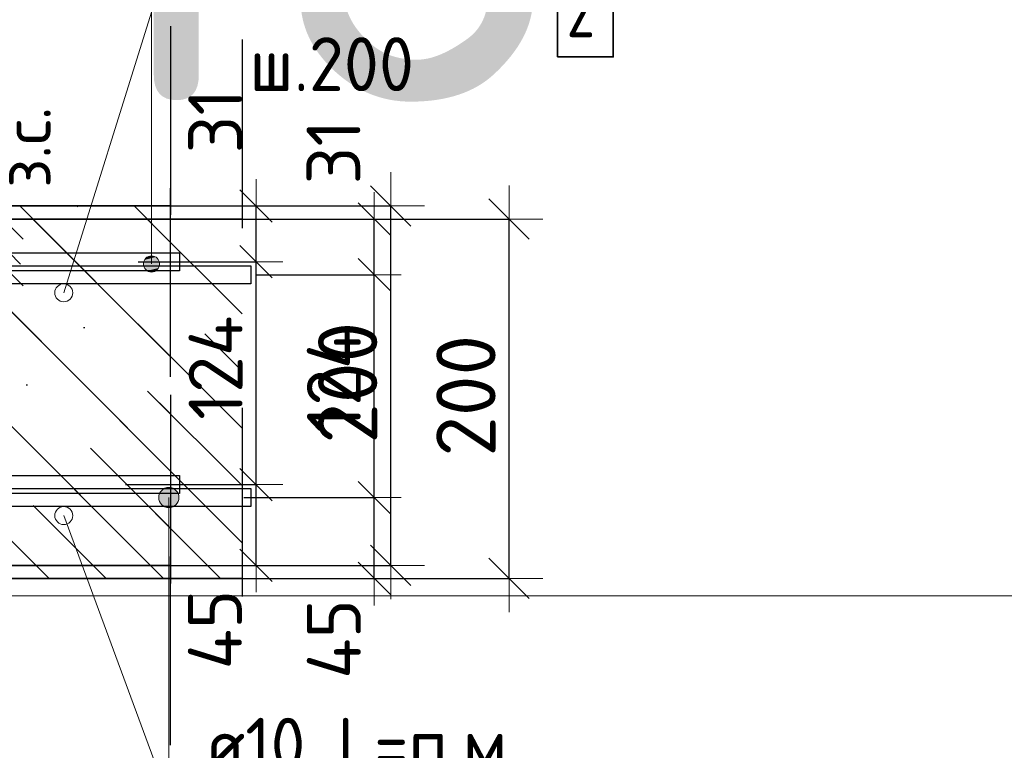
# Model space of a CAD drawing. Header units: metres. Extents: x -38 to 107, y -15 to 21.
# Tile 122 of 254: x 72.538 to 73.086, y 4.386 to 4.792. Entities that reach past the tile are written whole.
import ezdxf

# ---------------------------------------------------------------- set-up
doc = ezdxf.new("R2010")
doc.units = ezdxf.units.M
doc.header["$PDMODE"] = 65
doc.linetypes.add('______4', pattern=[0.135, 0.105, -0.03])
for name, color, linetype, lineweight in [('XR$3$Арм. стержнями верхней зоны', 180, 'Continuous', 35), ('XR$3$Арм. стержнями нижней зоны', 180, 'Continuous', 35), ('XR$3$Арм.стержн. Арматура края', 96, 'Continuous', 35), ('XR$3$Размерная линия (1)', 7, 'Continuous', 13), ('XR$3$Размерная линия_ общее', 7, 'Continuous', 13), ('XR$4$Арм. стержнями верхней зоны', 180, 'Continuous', 35), ('XR$4$Арм. стержнями нижней зоны', 180, 'Continuous', 35), ('XR$4$Арм.стержн. Арматура края', 96, 'Continuous', 35), ('XR$4$Размерная линия (1)', 7, 'Continuous', 13), ('XR$4$Размерная линия_ общее', 7, 'Continuous', 13), ('XR$5$Текст_ примечание', 7, 'Continuous', 13), ('XR$6$Арм. стержнями верхней зоны', 180, 'Continuous', 35), ('XR$6$Арм. стержнями нижней зоны', 180, 'Continuous', 35), ('XR$6$Арм.стержн. Арматура края', 96, 'Continuous', 35), ('XR$6$Размерная линия (1)', 7, 'Continuous', 13), ('XR$6$Размерная линия_ общее', 7, 'Continuous', 13)]:
    doc.layers.add(name, color=color, linetype=linetype, lineweight=lineweight)
doc.styles.add('ISOCPEUR', font='txt')
doc.dimstyles.new('DIMSTYLE_11', dxfattribs={"dimtxt": 0.033, "dimasz": 0.0375, "dimexe": 0, "dimexo": 0, "dimgap": 0.0165, "dimtad": 2, "dimdec": 0, "dimlfac": 1000, "dimrnd": 1, "dimzin": 12, "dimdsep": 46, "dimtxsty": 'ISOCPEUR', "dimblk1": 'ALL_ML_STRICH', "dimblk2": 'ALL_ML_STRICH', "dimsah": 1, "dimcen": 0, "dimclrd": 7, "dimclre": 256, "dimclrt": 7, "dimadec": 0, "dimazin": 0, "dimtfac": 1, "dimtdec": 0, "dimtix": 1, "dimtmove": 2, "dimatfit": 3, "dimfxl": 0, "dimtvp": 1.2, "dimtzin": 0, "dimlwd": 0, "dimlwe": -3, "dimarcsym": 0})
doc.dimstyles.new('DIMSTYLE_12', dxfattribs={"dimtxt": 0.03, "dimasz": 0.03, "dimexe": 0, "dimexo": 0, "dimgap": 0.015, "dimtad": 2, "dimdec": 0, "dimlfac": 1000, "dimrnd": 1, "dimzin": 12, "dimdsep": 46, "dimtxsty": 'ISOCPEUR', "dimblk1": 'ALL_ML_STRICH', "dimblk2": 'ALL_ML_STRICH', "dimsah": 1, "dimcen": 0, "dimclrd": 7, "dimclre": 256, "dimclrt": 7, "dimadec": 0, "dimazin": 0, "dimtfac": 1, "dimtdec": 0, "dimtix": 1, "dimtmove": 2, "dimatfit": 3, "dimfxl": 0, "dimtzin": 0, "dimlwd": 0, "dimlwe": -3, "dimarcsym": 0})
doc.dimstyles.new('DIMSTYLE_14', dxfattribs={"dimtxt": 0.03, "dimasz": 0.03, "dimexe": 0, "dimexo": 0, "dimgap": 0.015, "dimtad": 2, "dimdec": 0, "dimlfac": 1000, "dimrnd": 1, "dimzin": 12, "dimdsep": 46, "dimtxsty": 'ISOCPEUR', "dimblk1": 'ALL_ML_STRICH', "dimblk2": 'ALL_ML_STRICH', "dimsah": 1, "dimcen": 0, "dimclrd": 7, "dimclre": 256, "dimclrt": 7, "dimadec": 0, "dimazin": 0, "dimtfac": 1, "dimtdec": 0, "dimtix": 1, "dimtmove": 2, "dimatfit": 3, "dimfxl": 0, "dimtvp": 1.2, "dimtzin": 0, "dimlwd": 0, "dimlwe": -3, "dimarcsym": 0})
doc.dimstyles.new('DIMSTYLE_8', dxfattribs={"dimtxt": 0.033, "dimasz": 0.0375, "dimexe": 0, "dimexo": 0, "dimgap": 0.0165, "dimtad": 2, "dimdec": 0, "dimlfac": 1000, "dimrnd": 1, "dimzin": 12, "dimdsep": 46, "dimtxsty": 'ISOCPEUR', "dimblk1": 'ALL_ML_STRICH', "dimblk2": 'ALL_ML_STRICH', "dimsah": 1, "dimcen": 0, "dimclrd": 7, "dimclre": 256, "dimclrt": 7, "dimadec": 0, "dimazin": 0, "dimtfac": 1, "dimtdec": 0, "dimtix": 1, "dimtmove": 2, "dimatfit": 3, "dimfxl": 0, "dimtzin": 0, "dimlwd": 0, "dimlwe": -3, "dimarcsym": 0})
pattern_1 = [(135, (0, 0), (-0.031819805, -0.031819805), [0.4, -0.05, 0, -0.05]), (135, (-0.01591, -0.01591), (-0.031819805, -0.031819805), [0.8, -0.1, 0.1, -0.1])]

# ---------------------------------------------------------------- blocks, each defined once
blk = doc.blocks.new('ALL_ML_STRICH')
at = {"color": 0, "linetype": 'ByBlock', "lineweight": -2}
for p, q in [((0, -0.5), (0, 0.5)), ((-0.3, -0.3), (0.3, 0.3)), ((-1, 0), (0.5, 0))]:
    blk.add_line(p, q, dxfattribs=at)
blk = doc.blocks.new('*D79')
at = {"layer": 'DEFPOINTS', "color": 7, "linetype": 'Continuous', "lineweight": 13, "transparency": 33554687}
for p in [(72.63891, 4.68139), (72.63891, 4.48139), (72.81045, 4.48139)]:
    blk.add_point(p, dxfattribs=at)
at = {"layer": 'XR$3$Размерная линия_ общее', "color": 253, "linetype": 'Continuous', "lineweight": -2, "true_color": 0xa0a0a0, "transparency": 33554687}
for p, q in [((72.65891, 4.68139), (72.81045, 4.68139)), ((72.65891, 4.48139), (72.81045, 4.48139))]:
    blk.add_line(p, q, dxfattribs=at)
at = {"layer": 'XR$3$Размерная линия_ общее', "color": 7, "linetype": 'Continuous', "lineweight": -2, "transparency": 33554687}
blk.add_line((72.81045, 4.48139), (72.81045, 4.68139), dxfattribs=at)
at = {"layer": 'XR$3$Размерная линия_ общее', "color": 7, "linetype": 'Continuous', "lineweight": 13, "transparency": 33554687, "xscale": 0.0375, "yscale": 0.0375, "zscale": 0.0375}
for p, rotation in [((72.81045, 4.68139), 90), ((72.81045, 4.48139), 270)]:
    blk.add_blockref('ALL_ML_STRICH', p, dxfattribs=dict(at, rotation=rotation))
at = {"layer": 'XR$3$Размерная линия_ общее', "color": 7, "linetype": 'Continuous', "lineweight": 13, "transparency": 33554687, "insert": (72.78645, 4.58304), "char_height": 0.033, "width": 0.099, "attachment_point": 5, "rotation": 90, "style": 'ISOCPEUR'}
blk.add_mtext('\\A1;{200}', dxfattribs=at)
blk = doc.blocks.new('*D90')
at = {"layer": 'DEFPOINTS', "color": 7, "linetype": 'Continuous', "lineweight": 13, "transparency": 33554687}
for p in [(72.47266, 4.42139), (72.51262, 4.38139), (72.47266, 4.30616)]:
    blk.add_point(p, dxfattribs=at)
at = {"layer": 'XR$3$Размерная линия (1)', "color": 9, "linetype": 'Continuous', "lineweight": -2, "true_color": 0xc7c7c7, "transparency": 33554687}
for p, q in [((72.47266, 4.40139), (72.47266, 4.30616)), ((72.51262, 4.36139), (72.51262, 4.30616))]:
    blk.add_line(p, q, dxfattribs=at)
at = {"layer": 'XR$3$Размерная линия (1)', "color": 7, "linetype": 'Continuous', "lineweight": -2, "transparency": 33554687}
blk.add_line((72.47266, 4.30616), (72.51262, 4.30616), dxfattribs=at)
at = {"layer": 'XR$3$Размерная линия (1)', "color": 7, "linetype": 'Continuous', "lineweight": 13, "transparency": 33554687, "xscale": 0.03, "yscale": 0.03, "zscale": 0.03, "rotation": 180}
blk.add_blockref('ALL_ML_STRICH', (72.47266, 4.30616), dxfattribs=at)
at = {"layer": 'XR$3$Размерная линия (1)', "color": 7, "linetype": 'Continuous', "lineweight": 13, "transparency": 33554687, "xscale": 0.03, "yscale": 0.03, "zscale": 0.03}
blk.add_blockref('ALL_ML_STRICH', (72.51262, 4.30616), dxfattribs=at)
at = {"layer": 'XR$3$Размерная линия (1)', "color": 7, "linetype": 'Continuous', "lineweight": 13, "transparency": 33554687, "insert": (72.55296, 4.32836), "char_height": 0.03, "width": 0.06, "attachment_point": 5, "style": 'ISOCPEUR'}
blk.add_mtext('\\A1;{40}', dxfattribs=at)
blk = doc.blocks.new('*D160')
at = {"layer": 'DEFPOINTS', "color": 7, "linetype": 'Continuous', "lineweight": 13, "transparency": 33554687}
for p in [(72.48879, 4.68139), (72.48879, 4.65539), (72.52877, 4.65539)]:
    blk.add_point(p, dxfattribs=at)
at = {"layer": 'XR$3$Размерная линия_ общее', "color": 253, "linetype": 'Continuous', "lineweight": -2, "true_color": 0xa0a0a0, "transparency": 33554687}
for p, q in [((72.50879, 4.68139), (72.52877, 4.68139)), ((72.50879, 4.65539), (72.52877, 4.65539))]:
    blk.add_line(p, q, dxfattribs=at)
at = {"layer": 'XR$3$Размерная линия_ общее', "color": 7, "linetype": 'Continuous', "lineweight": -2, "transparency": 33554687}
blk.add_line((72.52877, 4.65539), (72.52877, 4.68139), dxfattribs=at)
at = {"layer": 'XR$3$Размерная линия_ общее', "color": 7, "linetype": 'Continuous', "lineweight": 13, "transparency": 33554687, "xscale": 0.0375, "yscale": 0.0375, "zscale": 0.0375}
for p, rotation in [((72.52877, 4.68139), 90), ((72.52877, 4.65539), 270)]:
    blk.add_blockref('ALL_ML_STRICH', p, dxfattribs=dict(at, rotation=rotation))
at = {"layer": 'XR$3$Размерная линия_ общее', "color": 7, "linetype": 'Continuous', "lineweight": 13, "transparency": 33554687, "insert": (72.52831, 4.69875), "char_height": 0.027, "width": 0.00135, "attachment_point": 1, "rotation": 90, "line_spacing_factor": 0.60241, "style": 'ISOCPEUR'}
blk.add_mtext('з.с.', dxfattribs=at)
at = {"layer": 'XR$3$Размерная линия_ общее', "color": 7, "linetype": 'Continuous', "lineweight": 13, "transparency": 33554687, "insert": (72.50477, 4.71912), "char_height": 0.033, "width": 0.066, "attachment_point": 5, "rotation": 90, "style": 'ISOCPEUR'}
blk.add_mtext('\\A1;{26}', dxfattribs=at)
blk = doc.blocks.new('*D210')
at = {"layer": 'DEFPOINTS', "color": 7, "linetype": 'Continuous', "lineweight": 13, "transparency": 33554687}
for p in [(72.64279, 4.52639), (72.65564, 4.48139), (72.73545, 4.48139)]:
    blk.add_point(p, dxfattribs=at)
at = {"layer": 'XR$3$Размерная линия (1)', "color": 9, "linetype": 'Continuous', "lineweight": -2, "true_color": 0xc7c7c7, "transparency": 33554687}
for p, q in [((72.66279, 4.52639), (72.73545, 4.52639)), ((72.67564, 4.48139), (72.73545, 4.48139))]:
    blk.add_line(p, q, dxfattribs=at)
at = {"layer": 'XR$3$Размерная линия (1)', "color": 7, "linetype": 'Continuous', "lineweight": -2, "transparency": 33554687}
blk.add_line((72.73545, 4.48139), (72.73545, 4.52639), dxfattribs=at)
at = {"layer": 'XR$3$Размерная линия (1)', "color": 7, "linetype": 'Continuous', "lineweight": 13, "transparency": 33554687, "xscale": 0.03, "yscale": 0.03, "zscale": 0.03}
for p, rotation in [((72.73545, 4.52639), 90), ((72.73545, 4.48139), 270)]:
    blk.add_blockref('ALL_ML_STRICH', p, dxfattribs=dict(at, rotation=rotation))
at = {"layer": 'XR$3$Размерная линия (1)', "color": 7, "linetype": 'Continuous', "lineweight": 13, "transparency": 33554687, "insert": (72.71295, 4.44764), "char_height": 0.03, "width": 0.06, "attachment_point": 5, "rotation": 90, "style": 'ISOCPEUR'}
blk.add_mtext('\\A1;{45}', dxfattribs=at)
blk = doc.blocks.new('*D211')
at = {"layer": 'DEFPOINTS', "color": 7, "linetype": 'Continuous', "lineweight": 13, "transparency": 33554687}
for p in [(72.64982, 4.65039), (72.64279, 4.52639), (72.73545, 4.52639)]:
    blk.add_point(p, dxfattribs=at)
at = {"layer": 'XR$3$Размерная линия (1)', "color": 9, "linetype": 'Continuous', "lineweight": -2, "true_color": 0xc7c7c7, "transparency": 33554687}
for p, q in [((72.66982, 4.65039), (72.73545, 4.65039)), ((72.66279, 4.52639), (72.73545, 4.52639))]:
    blk.add_line(p, q, dxfattribs=at)
at = {"layer": 'XR$3$Размерная линия (1)', "color": 7, "linetype": 'Continuous', "lineweight": -2, "transparency": 33554687}
blk.add_line((72.73545, 4.52639), (72.73545, 4.65039), dxfattribs=at)
at = {"layer": 'XR$3$Размерная линия (1)', "color": 7, "linetype": 'Continuous', "lineweight": 13, "transparency": 33554687, "xscale": 0.03, "yscale": 0.03, "zscale": 0.03}
for p, rotation in [((72.73545, 4.65039), 90), ((72.73545, 4.52639), 270)]:
    blk.add_blockref('ALL_ML_STRICH', p, dxfattribs=dict(at, rotation=rotation))
at = {"layer": 'XR$3$Размерная линия (1)', "color": 7, "linetype": 'Continuous', "lineweight": 13, "transparency": 33554687, "insert": (72.71295, 4.59139), "char_height": 0.03, "width": 0.09, "attachment_point": 5, "rotation": 90, "style": 'ISOCPEUR'}
blk.add_mtext('\\A1;{124}', dxfattribs=at)
blk = doc.blocks.new('*D212')
at = {"layer": 'DEFPOINTS', "color": 7, "linetype": 'Continuous', "lineweight": 13, "transparency": 33554687}
for p in [(72.63195, 4.68139), (72.64982, 4.65039), (72.73545, 4.65039)]:
    blk.add_point(p, dxfattribs=at)
at = {"layer": 'XR$3$Размерная линия (1)', "color": 9, "linetype": 'Continuous', "lineweight": -2, "true_color": 0xc7c7c7, "transparency": 33554687}
for p, q in [((72.65195, 4.68139), (72.73545, 4.68139)), ((72.66982, 4.65039), (72.73545, 4.65039))]:
    blk.add_line(p, q, dxfattribs=at)
at = {"layer": 'XR$3$Размерная линия (1)', "color": 7, "linetype": 'Continuous', "lineweight": -2, "transparency": 33554687}
blk.add_line((72.73545, 4.65039), (72.73545, 4.68139), dxfattribs=at)
at = {"layer": 'XR$3$Размерная линия (1)', "color": 7, "linetype": 'Continuous', "lineweight": 13, "transparency": 33554687, "xscale": 0.03, "yscale": 0.03, "zscale": 0.03}
for p, rotation in [((72.73545, 4.68139), 90), ((72.73545, 4.65039), 270)]:
    blk.add_blockref('ALL_ML_STRICH', p, dxfattribs=dict(at, rotation=rotation))
at = {"layer": 'XR$3$Размерная линия (1)', "color": 7, "linetype": 'Continuous', "lineweight": 13, "transparency": 33554687, "insert": (72.71272, 4.71868), "char_height": 0.03, "width": 0.06, "attachment_point": 5, "rotation": 90, "style": 'ISOCPEUR'}
blk.add_mtext('\\A1;{31}', dxfattribs=at)
blk = doc.blocks.new('*D406')
at = {"layer": 'DEFPOINTS', "color": 7, "linetype": 'Continuous', "lineweight": 13, "transparency": 33554687}
for p in [(72.57307, 4.68864), (72.57307, 4.48864), (72.74461, 4.48864)]:
    blk.add_point(p, dxfattribs=at)
at = {"layer": 'XR$4$Размерная линия_ общее', "color": 253, "linetype": 'Continuous', "lineweight": -2, "true_color": 0xa0a0a0, "transparency": 33554687}
for p, q in [((72.59307, 4.68864), (72.74461, 4.68864)), ((72.59307, 4.48864), (72.74461, 4.48864))]:
    blk.add_line(p, q, dxfattribs=at)
at = {"layer": 'XR$4$Размерная линия_ общее', "color": 7, "linetype": 'Continuous', "lineweight": -2, "transparency": 33554687}
blk.add_line((72.74461, 4.48864), (72.74461, 4.68864), dxfattribs=at)
at = {"layer": 'XR$4$Размерная линия_ общее', "color": 7, "linetype": 'Continuous', "lineweight": 13, "transparency": 33554687, "xscale": 0.0375, "yscale": 0.0375, "zscale": 0.0375}
for p, rotation in [((72.74461, 4.68864), 90), ((72.74461, 4.48864), 270)]:
    blk.add_blockref('ALL_ML_STRICH', p, dxfattribs=dict(at, rotation=rotation))
at = {"layer": 'XR$4$Размерная линия_ общее', "color": 7, "linetype": 'Continuous', "lineweight": 13, "transparency": 33554687, "insert": (72.72061, 4.59029), "char_height": 0.033, "width": 0.099, "attachment_point": 5, "rotation": 90, "style": 'ISOCPEUR'}
blk.add_mtext('\\A1;{200}', dxfattribs=at)
blk = doc.blocks.new('*D503')
at = {"layer": 'DEFPOINTS', "color": 7, "linetype": 'Continuous', "lineweight": 13, "transparency": 33554687}
for p in [(72.57695, 4.53364), (72.5898, 4.48864), (72.66961, 4.48864)]:
    blk.add_point(p, dxfattribs=at)
at = {"layer": 'XR$4$Размерная линия (1)', "color": 9, "linetype": 'Continuous', "lineweight": -2, "true_color": 0xc7c7c7, "transparency": 33554687}
for p, q in [((72.59695, 4.53364), (72.66961, 4.53364)), ((72.6098, 4.48864), (72.66961, 4.48864))]:
    blk.add_line(p, q, dxfattribs=at)
at = {"layer": 'XR$4$Размерная линия (1)', "color": 7, "linetype": 'Continuous', "lineweight": -2, "transparency": 33554687}
blk.add_line((72.66961, 4.48864), (72.66961, 4.53364), dxfattribs=at)
at = {"layer": 'XR$4$Размерная линия (1)', "color": 7, "linetype": 'Continuous', "lineweight": 13, "transparency": 33554687, "xscale": 0.03, "yscale": 0.03, "zscale": 0.03}
for p, rotation in [((72.66961, 4.53364), 90), ((72.66961, 4.48864), 270)]:
    blk.add_blockref('ALL_ML_STRICH', p, dxfattribs=dict(at, rotation=rotation))
at = {"layer": 'XR$4$Размерная линия (1)', "color": 7, "linetype": 'Continuous', "lineweight": 13, "transparency": 33554687, "insert": (72.64675, 4.4529), "char_height": 0.03, "width": 0.06, "attachment_point": 5, "rotation": 90, "style": 'ISOCPEUR'}
blk.add_mtext('\\A1;{45}', dxfattribs=at)
blk = doc.blocks.new('*D504')
at = {"layer": 'DEFPOINTS', "color": 7, "linetype": 'Continuous', "lineweight": 13, "transparency": 33554687}
for p in [(72.58398, 4.65764), (72.57695, 4.53364), (72.66961, 4.53364)]:
    blk.add_point(p, dxfattribs=at)
at = {"layer": 'XR$4$Размерная линия (1)', "color": 9, "linetype": 'Continuous', "lineweight": -2, "true_color": 0xc7c7c7, "transparency": 33554687}
for p, q in [((72.60398, 4.65764), (72.66961, 4.65764)), ((72.59695, 4.53364), (72.66961, 4.53364))]:
    blk.add_line(p, q, dxfattribs=at)
at = {"layer": 'XR$4$Размерная линия (1)', "color": 7, "linetype": 'Continuous', "lineweight": -2, "transparency": 33554687}
blk.add_line((72.66961, 4.53364), (72.66961, 4.65764), dxfattribs=at)
at = {"layer": 'XR$4$Размерная линия (1)', "color": 7, "linetype": 'Continuous', "lineweight": 13, "transparency": 33554687, "xscale": 0.03, "yscale": 0.03, "zscale": 0.03}
for p, rotation in [((72.66961, 4.65764), 90), ((72.66961, 4.53364), 270)]:
    blk.add_blockref('ALL_ML_STRICH', p, dxfattribs=dict(at, rotation=rotation))
at = {"layer": 'XR$4$Размерная линия (1)', "color": 7, "linetype": 'Continuous', "lineweight": 13, "transparency": 33554687, "insert": (72.64711, 4.59864), "char_height": 0.03, "width": 0.09, "attachment_point": 5, "rotation": 90, "style": 'ISOCPEUR'}
blk.add_mtext('\\A1;{124}', dxfattribs=at)
blk = doc.blocks.new('*D505')
at = {"layer": 'DEFPOINTS', "color": 7, "linetype": 'Continuous', "lineweight": 13, "transparency": 33554687}
for p in [(72.56611, 4.68864), (72.58398, 4.65764), (72.66961, 4.65764)]:
    blk.add_point(p, dxfattribs=at)
at = {"layer": 'XR$4$Размерная линия (1)', "color": 9, "linetype": 'Continuous', "lineweight": -2, "true_color": 0xc7c7c7, "transparency": 33554687}
for p, q in [((72.58611, 4.68864), (72.66961, 4.68864)), ((72.60398, 4.65764), (72.66961, 4.65764))]:
    blk.add_line(p, q, dxfattribs=at)
at = {"layer": 'XR$4$Размерная линия (1)', "color": 7, "linetype": 'Continuous', "lineweight": -2, "transparency": 33554687}
blk.add_line((72.66961, 4.65764), (72.66961, 4.68864), dxfattribs=at)
at = {"layer": 'XR$4$Размерная линия (1)', "color": 7, "linetype": 'Continuous', "lineweight": 13, "transparency": 33554687, "xscale": 0.03, "yscale": 0.03, "zscale": 0.03}
for p, rotation in [((72.66961, 4.68864), 90), ((72.66961, 4.65764), 270)]:
    blk.add_blockref('ALL_ML_STRICH', p, dxfattribs=dict(at, rotation=rotation))
at = {"layer": 'XR$4$Размерная линия (1)', "color": 7, "linetype": 'Continuous', "lineweight": 13, "transparency": 33554687, "insert": (72.64687, 4.73593), "char_height": 0.03, "width": 0.06, "attachment_point": 5, "rotation": 90, "style": 'ISOCPEUR'}
blk.add_mtext('\\A1;{31}', dxfattribs=at)
blk = doc.blocks.new('*D1055')
at = {"layer": 'DEFPOINTS', "color": 7, "linetype": 'Continuous', "lineweight": 13, "transparency": 33554687}
for p in [(72.57307, 4.68864), (72.57307, 4.48864), (72.74461, 4.48864)]:
    blk.add_point(p, dxfattribs=at)
at = {"layer": 'XR$6$Размерная линия_ общее', "color": 253, "linetype": 'Continuous', "lineweight": -2, "true_color": 0xa0a0a0, "transparency": 33554687}
for p, q in [((72.59307, 4.68864), (72.74461, 4.68864)), ((72.59307, 4.48864), (72.74461, 4.48864))]:
    blk.add_line(p, q, dxfattribs=at)
at = {"layer": 'XR$6$Размерная линия_ общее', "color": 7, "linetype": 'Continuous', "lineweight": -2, "transparency": 33554687}
blk.add_line((72.74461, 4.48864), (72.74461, 4.68864), dxfattribs=at)
at = {"layer": 'XR$6$Размерная линия_ общее', "color": 7, "linetype": 'Continuous', "lineweight": 13, "transparency": 33554687, "xscale": 0.0375, "yscale": 0.0375, "zscale": 0.0375}
for p, rotation in [((72.74461, 4.68864), 90), ((72.74461, 4.48864), 270)]:
    blk.add_blockref('ALL_ML_STRICH', p, dxfattribs=dict(at, rotation=rotation))
at = {"layer": 'XR$6$Размерная линия_ общее', "color": 7, "linetype": 'Continuous', "lineweight": 13, "transparency": 33554687, "insert": (72.72061, 4.59029), "char_height": 0.033, "width": 0.099, "attachment_point": 5, "rotation": 90, "style": 'ISOCPEUR'}
blk.add_mtext('\\A1;{200}', dxfattribs=at)
blk = doc.blocks.new('*D1139')
at = {"layer": 'DEFPOINTS', "color": 7, "linetype": 'Continuous', "lineweight": 13, "transparency": 33554687}
for p in [(72.57695, 4.53364), (72.5898, 4.48864), (72.66961, 4.48864)]:
    blk.add_point(p, dxfattribs=at)
at = {"layer": 'XR$6$Размерная линия (1)', "color": 9, "linetype": 'Continuous', "lineweight": -2, "true_color": 0xc7c7c7, "transparency": 33554687}
for p, q in [((72.59695, 4.53364), (72.66961, 4.53364)), ((72.6098, 4.48864), (72.66961, 4.48864))]:
    blk.add_line(p, q, dxfattribs=at)
at = {"layer": 'XR$6$Размерная линия (1)', "color": 7, "linetype": 'Continuous', "lineweight": -2, "transparency": 33554687}
blk.add_line((72.66961, 4.48864), (72.66961, 4.53364), dxfattribs=at)
at = {"layer": 'XR$6$Размерная линия (1)', "color": 7, "linetype": 'Continuous', "lineweight": 13, "transparency": 33554687, "xscale": 0.03, "yscale": 0.03, "zscale": 0.03}
for p, rotation in [((72.66961, 4.53364), 90), ((72.66961, 4.48864), 270)]:
    blk.add_blockref('ALL_ML_STRICH', p, dxfattribs=dict(at, rotation=rotation))
at = {"layer": 'XR$6$Размерная линия (1)', "color": 7, "linetype": 'Continuous', "lineweight": 13, "transparency": 33554687, "insert": (72.64675, 4.4529), "char_height": 0.03, "width": 0.06, "attachment_point": 5, "rotation": 90, "style": 'ISOCPEUR'}
blk.add_mtext('\\A1;{45}', dxfattribs=at)
blk = doc.blocks.new('*D1140')
at = {"layer": 'DEFPOINTS', "color": 7, "linetype": 'Continuous', "lineweight": 13, "transparency": 33554687}
for p in [(72.58398, 4.65764), (72.57695, 4.53364), (72.66961, 4.53364)]:
    blk.add_point(p, dxfattribs=at)
at = {"layer": 'XR$6$Размерная линия (1)', "color": 9, "linetype": 'Continuous', "lineweight": -2, "true_color": 0xc7c7c7, "transparency": 33554687}
for p, q in [((72.60398, 4.65764), (72.66961, 4.65764)), ((72.59695, 4.53364), (72.66961, 4.53364))]:
    blk.add_line(p, q, dxfattribs=at)
at = {"layer": 'XR$6$Размерная линия (1)', "color": 7, "linetype": 'Continuous', "lineweight": -2, "transparency": 33554687}
blk.add_line((72.66961, 4.53364), (72.66961, 4.65764), dxfattribs=at)
at = {"layer": 'XR$6$Размерная линия (1)', "color": 7, "linetype": 'Continuous', "lineweight": 13, "transparency": 33554687, "xscale": 0.03, "yscale": 0.03, "zscale": 0.03}
for p, rotation in [((72.66961, 4.65764), 90), ((72.66961, 4.53364), 270)]:
    blk.add_blockref('ALL_ML_STRICH', p, dxfattribs=dict(at, rotation=rotation))
at = {"layer": 'XR$6$Размерная линия (1)', "color": 7, "linetype": 'Continuous', "lineweight": 13, "transparency": 33554687, "insert": (72.64711, 4.59864), "char_height": 0.03, "width": 0.09, "attachment_point": 5, "rotation": 90, "style": 'ISOCPEUR'}
blk.add_mtext('\\A1;{124}', dxfattribs=at)
blk = doc.blocks.new('*D1141')
at = {"layer": 'DEFPOINTS', "color": 7, "linetype": 'Continuous', "lineweight": 13, "transparency": 33554687}
for p in [(72.56611, 4.68864), (72.58398, 4.65764), (72.66961, 4.65764)]:
    blk.add_point(p, dxfattribs=at)
at = {"layer": 'XR$6$Размерная линия (1)', "color": 9, "linetype": 'Continuous', "lineweight": -2, "true_color": 0xc7c7c7, "transparency": 33554687}
for p, q in [((72.58611, 4.68864), (72.66961, 4.68864)), ((72.60398, 4.65764), (72.66961, 4.65764))]:
    blk.add_line(p, q, dxfattribs=at)
at = {"layer": 'XR$6$Размерная линия (1)', "color": 7, "linetype": 'Continuous', "lineweight": -2, "transparency": 33554687}
blk.add_line((72.66961, 4.65764), (72.66961, 4.68864), dxfattribs=at)
at = {"layer": 'XR$6$Размерная линия (1)', "color": 7, "linetype": 'Continuous', "lineweight": 13, "transparency": 33554687, "xscale": 0.03, "yscale": 0.03, "zscale": 0.03}
for p, rotation in [((72.66961, 4.68864), 90), ((72.66961, 4.65764), 270)]:
    blk.add_blockref('ALL_ML_STRICH', p, dxfattribs=dict(at, rotation=rotation))
at = {"layer": 'XR$6$Размерная линия (1)', "color": 7, "linetype": 'Continuous', "lineweight": 13, "transparency": 33554687, "insert": (72.64687, 4.73593), "char_height": 0.03, "width": 0.06, "attachment_point": 5, "rotation": 90, "style": 'ISOCPEUR'}
blk.add_mtext('\\A1;{31}', dxfattribs=at)

msp = doc.modelspace()

# ---------------------------------------------------------------- hatches: boundary and pattern name
at = {"linetype": 'Continuous', "lineweight": 13, "transparency": 33554687}
h = msp.add_hatch(dxfattribs=at)
h.set_pattern_fill('__________540', scale=0.015, style=0, pattern_type=2)
h.set_pattern_definition(pattern_1)
h.paths.add_polyline_path([(72.15831, 4.68864), (72.15831, 4.48864), (72.62198, 4.48864), (72.62198, 4.68864)], flags=0)
h = msp.add_hatch(dxfattribs=at)
h.set_pattern_fill('__________540', scale=0.015, style=0, pattern_type=2)
h.set_pattern_definition(pattern_1)
h.paths.add_polyline_path([(72.15831, 4.68864), (72.15831, 4.48864), (72.62198, 4.48864), (72.62198, 4.68864)], flags=0)
at = {"linetype": 'Continuous', "lineweight": 25, "transparency": 33554687}
h = msp.add_hatch(dxfattribs=at)
h.set_pattern_fill('__________540', scale=0.015, style=0, pattern_type=2)
h.set_pattern_definition(pattern_1)
h.paths.add_polyline_path([(72.51262, 4.68139), (72.51262, 4.48139), (72.66181, 4.48139), (72.66181, 4.68139)], flags=0)
at = {"layer": 'XR$3$Арм. стержнями верхней зоны', "linetype": 'Continuous', "lineweight": 13, "transparency": 33554687}
for points in [[(72.6153, 4.65864), (72.60756, 4.65864), (72.60693, 4.65639)], [(72.6153, 4.65864), (72.60693, 4.65639), (72.61593, 4.65639)], [(72.61368, 4.66026), (72.60918, 4.66026), (72.60756, 4.65864)], [(72.61368, 4.66026), (72.60756, 4.65864), (72.6153, 4.65864)], [(72.60918, 4.66026), (72.61368, 4.66026), (72.61143, 4.66089)], [(72.61593, 4.65639), (72.60693, 4.65639), (72.60756, 4.65414)], [(72.61593, 4.65639), (72.60756, 4.65414), (72.6153, 4.65414)], [(72.6153, 4.65414), (72.60756, 4.65414), (72.60918, 4.65252)], [(72.6153, 4.65414), (72.60918, 4.65252), (72.61368, 4.65252)], [(72.61368, 4.65252), (72.60918, 4.65252), (72.61143, 4.65189)]]:
    msp.add_hatch(color=7, dxfattribs=at).paths.add_polyline_path(points)
at = {"layer": 'XR$3$Арм. стержнями нижней зоны', "linetype": 'Continuous', "lineweight": 13, "transparency": 33554687}
for points in [[(72.61547, 4.52639), (72.62672, 4.52639), (72.62593, 4.52921)], [(72.61547, 4.52639), (72.62593, 4.52921), (72.61626, 4.52921)], [(72.61626, 4.52921), (72.62593, 4.52921), (72.62391, 4.53123)], [(72.61626, 4.52921), (72.62391, 4.53123), (72.61828, 4.53123)], [(72.61828, 4.53123), (72.62391, 4.53123), (72.62109, 4.53202)], [(72.61626, 4.52358), (72.62672, 4.52639), (72.61547, 4.52639)], [(72.61626, 4.52358), (72.62593, 4.52358), (72.62672, 4.52639)], [(72.61828, 4.52156), (72.62593, 4.52358), (72.61626, 4.52358)], [(72.61828, 4.52156), (72.62391, 4.52156), (72.62593, 4.52358)], [(72.62391, 4.52156), (72.61828, 4.52156), (72.62109, 4.52077)]]:
    msp.add_hatch(color=7, dxfattribs=at).paths.add_polyline_path(points)

# ---------------------------------------------------------------- linework, layer by layer
at = {"color": 7, "linetype": 'Continuous', "lineweight": 13, "transparency": 33554687}
for p, q in [((72.56259, 4.64034), (72.61143, 4.79656)), ((72.56262, 4.51634), (72.62109, 4.35782))]:
    msp.add_line(p, q, dxfattribs=at)
at = {"color": 7, "linetype": '______4', "lineweight": 25, "transparency": 33554687}
for p, q in [((72.62198, 4.38864), (72.62198, 4.78864)), ((72.62198, 4.78864), (72.62198, 4.38864)), ((72.66181, 4.78139), (72.66181, 4.38139))]:
    msp.add_line(p, q, dxfattribs=at)
at = {"color": 7, "linetype": 'Continuous', "lineweight": 35, "transparency": 33554687}
for p, q in [((72.62198, 4.68864), (72.15831, 4.68864)), ((72.62198, 4.68864), (72.15831, 4.68864)), ((72.66181, 4.68139), (72.51262, 4.68139)), ((72.4083, 4.48864), (72.62198, 4.48864)), ((72.4083, 4.48864), (72.62198, 4.48864)), ((72.51262, 4.48139), (72.66181, 4.48139))]:
    msp.add_line(p, q, dxfattribs=at)
at = {"color": 7, "linetype": 'Continuous', "lineweight": 13, "transparency": 33554687}
for centre in [(72.56259, 4.64034), (72.56262, 4.51634)]:
    msp.add_circle(centre, 0.005, dxfattribs=at)
at = {"layer": 'XR$3$Арм. стержнями верхней зоны', "color": 7, "linetype": 'Continuous', "lineweight": 13, "transparency": 33554687}
for p, q in [((72.61143, 4.79656), (72.61143, 4.65639)), ((72.61143, 4.66089), (72.61143, 4.66089)), ((72.60693, 4.65639), (72.60693, 4.65639)), ((72.61593, 4.65639), (72.61593, 4.65639)), ((72.61143, 4.65189), (72.61143, 4.65189))]:
    msp.add_line(p, q, dxfattribs=at)
at = {"layer": 'XR$3$Арм. стержнями верхней зоны', "color": 7, "linetype": 'Continuous', "lineweight": 35, "transparency": 33554687}
msp.add_lwpolyline([(72.83743, 4.77156), (72.86843, 4.77156), (72.86843, 4.82156), (72.83743, 4.82156), (72.83743, 4.77156)], dxfattribs=at)
at = {"layer": 'XR$3$Арм. стержнями верхней зоны', "color": 4, "linetype": 'Continuous', "lineweight": 25, "transparency": 33554687}
msp.add_lwpolyline([(72.28762, 4.65539), (72.66681, 4.65539), (72.66681, 4.64539), (72.28762, 4.64539), (72.28762, 4.65539)], dxfattribs=at)
at = {"layer": 'XR$3$Арм. стержнями верхней зоны', "color": 7, "linetype": 'Continuous', "lineweight": 13, "transparency": 33554687}
msp.add_circle((72.61143, 4.65639), 0.0045, dxfattribs=at)
at = {"layer": 'XR$3$Арм. стержнями нижней зоны', "color": 7, "linetype": 'Continuous', "lineweight": 13, "transparency": 33554687}
for p, q in [((72.62109, 4.53202), (72.62109, 4.53202)), ((72.61547, 4.52639), (72.61547, 4.52639)), ((72.62109, 4.35782), (72.62109, 4.52639)), ((72.62672, 4.52639), (72.62672, 4.52639)), ((72.62109, 4.52077), (72.62109, 4.52077))]:
    msp.add_line(p, q, dxfattribs=at)
at = {"layer": 'XR$3$Арм. стержнями нижней зоны', "color": 4, "linetype": 'Continuous', "lineweight": 25, "transparency": 33554687}
msp.add_lwpolyline([(72.28762, 4.53139), (72.66681, 4.53139), (72.66681, 4.52139), (72.28762, 4.52139), (72.28762, 4.53139)], dxfattribs=at)
at = {"layer": 'XR$3$Арм. стержнями нижней зоны', "color": 7, "linetype": 'Continuous', "lineweight": 13, "transparency": 33554687}
msp.add_circle((72.62109, 4.52639), 0.00563, dxfattribs=at)
at = {"layer": 'XR$3$Арм.стержн. Арматура края', "color": 4, "linetype": 'Continuous', "lineweight": 25, "transparency": 33554687}
for points in [[(72.32091, 4.65539), (72.66681, 4.65539), (72.66681, 4.64539)], [(72.66681, 4.64539), (72.32161, 4.64539)], [(72.32161, 4.53139), (72.66681, 4.53139), (72.66681, 4.52139), (72.32091, 4.52139)]]:
    msp.add_lwpolyline(points, dxfattribs=at)
at = {"layer": 'XR$4$Арм. стержнями верхней зоны', "color": 4, "linetype": 'Continuous', "lineweight": 25, "transparency": 33554687}
msp.add_lwpolyline([(72.1833, 4.66264), (72.62698, 4.66264), (72.62698, 4.65264), (72.1833, 4.65264), (72.1833, 4.66264)], dxfattribs=at)
at = {"layer": 'XR$4$Арм. стержнями нижней зоны', "color": 4, "linetype": 'Continuous', "lineweight": 25, "transparency": 33554687}
msp.add_lwpolyline([(72.1833, 4.53864), (72.62698, 4.53864), (72.62698, 4.52864), (72.1833, 4.52864), (72.1833, 4.53864)], dxfattribs=at)
at = {"layer": 'XR$4$Арм.стержн. Арматура края', "color": 4, "linetype": 'Continuous', "lineweight": 25, "transparency": 33554687}
for points in [[(72.21187, 4.66264), (72.62698, 4.66264), (72.62698, 4.65264), (72.21256, 4.65264)], [(72.21256, 4.53864), (72.62698, 4.53864), (72.62698, 4.52864)], [(72.62698, 4.52864), (72.21187, 4.52864)]]:
    msp.add_lwpolyline(points, dxfattribs=at)
at = {"layer": 'XR$5$Текст_ примечание', "color": 7, "linetype": 'Continuous', "lineweight": 13, "transparency": 33554687}
msp.add_line((86.41979, 4.47171), (67.91979, 4.47171), dxfattribs=at)
at = {"layer": 'XR$6$Арм. стержнями верхней зоны', "color": 4, "linetype": 'Continuous', "lineweight": 25, "transparency": 33554687}
msp.add_lwpolyline([(72.1833, 4.66264), (72.62698, 4.66264), (72.62698, 4.65264), (72.1833, 4.65264), (72.1833, 4.66264)], dxfattribs=at)
at = {"layer": 'XR$6$Арм. стержнями нижней зоны', "color": 4, "linetype": 'Continuous', "lineweight": 25, "transparency": 33554687}
msp.add_lwpolyline([(72.1833, 4.53864), (72.62698, 4.53864), (72.62698, 4.52864), (72.1833, 4.52864), (72.1833, 4.53864)], dxfattribs=at)
at = {"layer": 'XR$6$Арм.стержн. Арматура края', "color": 4, "linetype": 'Continuous', "lineweight": 25, "transparency": 33554687}
for points in [[(72.21187, 4.66264), (72.62698, 4.66264), (72.62698, 4.65264), (72.21256, 4.65264)], [(72.21256, 4.53864), (72.62698, 4.53864), (72.62698, 4.52864)], [(72.62698, 4.52864), (72.21187, 4.52864)]]:
    msp.add_lwpolyline(points, dxfattribs=at)

# ---------------------------------------------------------------- texts
at = {"layer": 'XR$3$Арм. стержнями верхней зоны', "color": 7, "linetype": 'Continuous', "lineweight": 25, "transparency": 33554687, "char_height": 0.03, "attachment_point": 7, "style": 'ISOCPEUR'}
for s, insert, width in [('\\W0.78;2', (72.84243, 4.78256), 0.0326407), ('\\W0.95;ш.200 ', (72.66593, 4.75256), 0.1311996)]:
    msp.add_mtext(s, dxfattribs=dict(at, insert=insert, width=width))
at = {"layer": 'XR$3$Арм. стержнями нижней зоны', "color": 7, "linetype": 'Continuous', "lineweight": 25, "transparency": 33554687, "insert": (72.64109, 4.37382), "char_height": 0.03, "width": 0.1999831, "attachment_point": 7, "style": 'ISOCPEUR'}
msp.add_mtext('\\W0.94;ø10 L=п.м.', dxfattribs=at)
at = {"layer": 'XR$5$Текст_ примечание', "color": 7, "linetype": 'Continuous', "lineweight": 35, "transparency": 33554687, "insert": (70.35063, 4.74671), "char_height": 0.25, "width": 2.7437149, "attachment_point": 7, "style": 'ISOCPEUR'}
msp.add_mtext('\\W0.96;ГОСТ 34028-2016', dxfattribs=at)

# ---------------------------------------------------------------- dimensions: what is measured, and where the dimension line sits
at = {"layer": 'XR$3$Размерная линия (1)', "color": 7, "linetype": 'Continuous', "lineweight": 13, "transparency": 33554687}
for base, p1, p2, dimstyle, picture, middle in [((72.73545, 4.68139), (72.66982, 4.65039), (72.65195, 4.68139), 'DIMSTYLE_14', '*D212', (72.71272, 4.71868)), ((72.73545, 4.65039), (72.66279, 4.52639), (72.66982, 4.65039), 'DIMSTYLE_12', '*D211', (72.71295, 4.59139)), ((72.73545, 4.52639), (72.67564, 4.48139), (72.66279, 4.52639), 'DIMSTYLE_14', '*D210', (72.71295, 4.44764))]:
    dim = msp.add_linear_dim(base=base, p1=p1, p2=p2, angle=90, dimstyle=dimstyle, override={"dimpost": '<>', "dimclrd": 7, "dimclre": 9, "dimclrt": 7, "dimlwd": 0, "dimlwe": 65533}, dxfattribs=at)
    dim.commit()
    dim.dimension.update_dxf_attribs({"geometry": picture, "text_midpoint": middle, "dimtype": 160})
dim = msp.add_linear_dim(base=(72.51262, 4.30616), p1=(72.47266, 4.40139), p2=(72.51262, 4.36139), dimstyle='DIMSTYLE_14', override={"dimpost": '<>', "dimclrd": 7, "dimclre": 9, "dimclrt": 7, "dimlwd": 0, "dimlwe": 65533}, dxfattribs=at)
dim.commit()
dim.dimension.update_dxf_attribs({"geometry": '*D90', "text_midpoint": (72.55296, 4.32836), "dimtype": 160})
at = {"layer": 'XR$3$Размерная линия_ общее', "color": 7, "linetype": 'Continuous', "lineweight": 13, "transparency": 33554687}
dim = msp.add_linear_dim(base=(72.52877, 4.68139), p1=(72.50879, 4.65539), p2=(72.50879, 4.68139), angle=90, text='<>\\Xз.с.', dimstyle='DIMSTYLE_11', override={"dimpost": '<>', "dimclrd": 7, "dimclre": 253, "dimclrt": 7, "dimlwd": 0, "dimlwe": 65533}, dxfattribs=at)
dim.commit()
dim.dimension.update_dxf_attribs({"geometry": '*D160', "text_midpoint": (72.50477, 4.71912), "dimtype": 160})
dim = msp.add_linear_dim(base=(72.81045, 4.68139), p1=(72.65891, 4.48139), p2=(72.65891, 4.68139), angle=90, dimstyle='DIMSTYLE_8', override={"dimpost": '<>', "dimclrd": 7, "dimclre": 253, "dimclrt": 7, "dimlwd": 0, "dimlwe": 65533}, dxfattribs=at)
dim.commit()
dim.dimension.update_dxf_attribs({"geometry": '*D79', "text_midpoint": (72.78645, 4.58304), "dimtype": 160})
at = {"layer": 'XR$4$Размерная линия (1)', "color": 7, "linetype": 'Continuous', "lineweight": 13, "transparency": 33554687}
for base, p1, p2, dimstyle, picture, middle in [((72.66961, 4.68864), (72.60398, 4.65764), (72.58611, 4.68864), 'DIMSTYLE_14', '*D505', (72.64687, 4.73593)), ((72.66961, 4.65764), (72.59695, 4.53364), (72.60398, 4.65764), 'DIMSTYLE_12', '*D504', (72.64711, 4.59864)), ((72.66961, 4.53364), (72.6098, 4.48864), (72.59695, 4.53364), 'DIMSTYLE_14', '*D503', (72.64675, 4.4529))]:
    dim = msp.add_linear_dim(base=base, p1=p1, p2=p2, angle=90, dimstyle=dimstyle, override={"dimpost": '<>', "dimclrd": 7, "dimclre": 9, "dimclrt": 7, "dimlwd": 0, "dimlwe": 65533}, dxfattribs=at)
    dim.commit()
    dim.dimension.update_dxf_attribs({"geometry": picture, "text_midpoint": middle, "dimtype": 160})
at = {"layer": 'XR$4$Размерная линия_ общее', "color": 7, "linetype": 'Continuous', "lineweight": 13, "transparency": 33554687}
dim = msp.add_linear_dim(base=(72.74461, 4.68864), p1=(72.59307, 4.48864), p2=(72.59307, 4.68864), angle=90, dimstyle='DIMSTYLE_8', override={"dimpost": '<>', "dimclrd": 7, "dimclre": 253, "dimclrt": 7, "dimlwd": 0, "dimlwe": 65533}, dxfattribs=at)
dim.commit()
dim.dimension.update_dxf_attribs({"geometry": '*D406', "text_midpoint": (72.72061, 4.59029), "dimtype": 160})
at = {"layer": 'XR$6$Размерная линия (1)', "color": 7, "linetype": 'Continuous', "lineweight": 13, "transparency": 33554687}
for base, p1, p2, dimstyle, picture, middle in [((72.66961, 4.68864), (72.60398, 4.65764), (72.58611, 4.68864), 'DIMSTYLE_14', '*D1141', (72.64687, 4.73593)), ((72.66961, 4.65764), (72.59695, 4.53364), (72.60398, 4.65764), 'DIMSTYLE_12', '*D1140', (72.64711, 4.59864)), ((72.66961, 4.53364), (72.6098, 4.48864), (72.59695, 4.53364), 'DIMSTYLE_14', '*D1139', (72.64675, 4.4529))]:
    dim = msp.add_linear_dim(base=base, p1=p1, p2=p2, angle=90, dimstyle=dimstyle, override={"dimpost": '<>', "dimclrd": 7, "dimclre": 9, "dimclrt": 7, "dimlwd": 0, "dimlwe": 65533}, dxfattribs=at)
    dim.commit()
    dim.dimension.update_dxf_attribs({"geometry": picture, "text_midpoint": middle, "dimtype": 160})
at = {"layer": 'XR$6$Размерная линия_ общее', "color": 7, "linetype": 'Continuous', "lineweight": 13, "transparency": 33554687}
dim = msp.add_linear_dim(base=(72.74461, 4.68864), p1=(72.59307, 4.48864), p2=(72.59307, 4.68864), angle=90, dimstyle='DIMSTYLE_8', override={"dimpost": '<>', "dimclrd": 7, "dimclre": 253, "dimclrt": 7, "dimlwd": 0, "dimlwe": 65533}, dxfattribs=at)
dim.commit()
dim.dimension.update_dxf_attribs({"geometry": '*D1055', "text_midpoint": (72.72061, 4.59029), "dimtype": 160})

doc.saveas('drawing.dxf')
